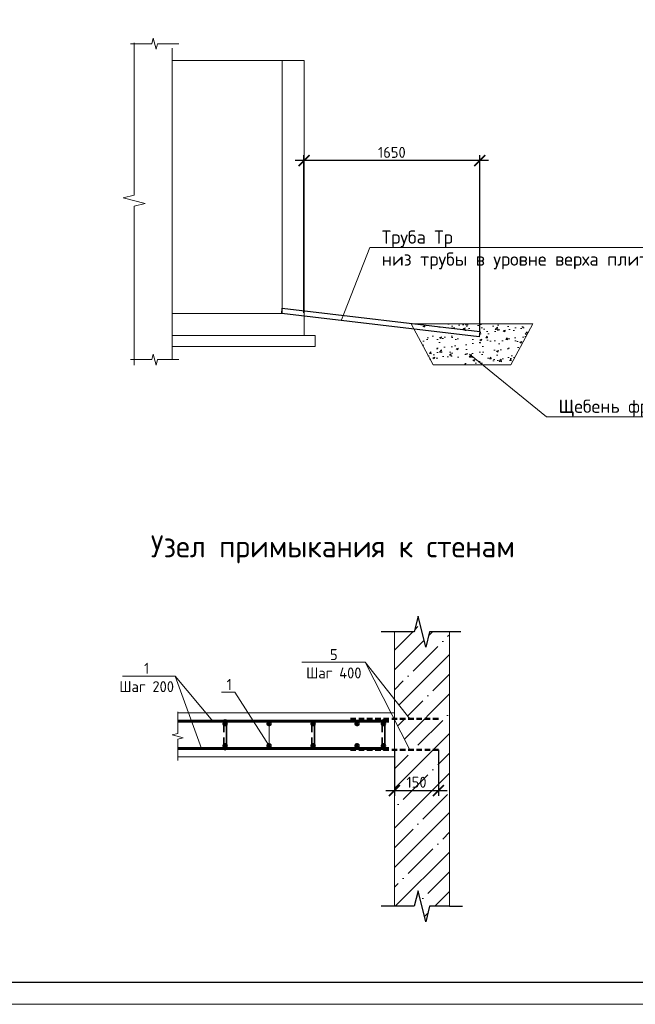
# Model space of a CAD drawing. Header units: millimetres. Extents: x 130535 to 3472113, y -231620 to 121434.
# Tile 20 of 133: x 366028 to 380023, y -231620 to -209245. Entities that reach past the tile are written whole.
import ezdxf
from ezdxf import colors
from ezdxf.entities.mleader import LeaderData, LeaderLine
from ezdxf.enums import TextEntityAlignment as Align
from ezdxf.math import Vec2, Vec3

# ---------------------------------------------------------------- set-up
doc = ezdxf.new("R2010")
doc.units = ezdxf.units.MM
doc.linetypes.add('DASHED2', pattern=[0.375, 0.25, -0.125])
doc.layers.get('DEFPOINTS').update_dxf_attribs({"color": 1, "lineweight": 0})
for name, color, linetype in [('ИЗМ', 3, 'Continuous'), ('Колонны', 7, 'Continuous'), ('ТОЛСТЫЕ_ОСНОВНЫЕ', 6, 'Continuous')]:
    doc.layers.add(name, color=color, linetype=linetype)
for name, color, linetype, lineweight in [('Основная 0.35', 200, 'Continuous', 35), ('Основная 0.60', 142, 'Continuous', 60), ('РАЗМЕРЫ', 1, 'Continuous', 9), ('Символы 0.20', 1, 'Continuous', 20), ('Тонкая', 81, 'Continuous', 20), ('Тонкая 0.20', 30, 'Continuous', 20), ('ТОНКИЕ', 7, 'Continuous', 9), ('штриховка', 7, 'Continuous', 18)]:
    doc.layers.add(name, color=color, linetype=linetype, lineweight=lineweight)
doc.styles.add('GOST-2.304_Type-B', font='GOST_Common.ttf')
doc.styles.add('ГОСТ', font='isocpeur.TTF')
doc.dimstyles.new('СПДС', dxfattribs={"dimscale": 100, "dimtxt": 2.5, "dimasz": 2.5, "dimexe": 1.25, "dimexo": 0, "dimtad": 1, "dimdec": 0, "dimtxsty": 'GOST-2.304_Type-B', "dimblk": 'ARCHTICK', "dimcen": 2.5, "dimdle": 2, "dimadec": 0, "dimazin": 2, "dimtfac": 0.75, "dimtdec": 0, "dimtmove": 1, "dimatfit": 3, "dimfxl": 1, "dimtolj": 1, "dimarcsym": 1})

# ---------------------------------------------------------------- blocks, each defined once
blk = doc.blocks.new('*U5')
at = {"layer": 'ТОЛСТЫЕ_ОСНОВНЫЕ', "color": 6}
blk.add_lwpolyline([(20, 5), (589, 5), (589, 415), (20, 415)], close=True, dxfattribs=at)
at = {"layer": 'ТОНКИЕ'}
blk.add_lwpolyline([(0, 0), (594, 0), (594, 420), (0, 420)], close=True, dxfattribs=at)
blk = doc.blocks.new('_ArchTick')
at = {"color": 0, "linetype": 'ByBlock', "const_width": 0.15}
blk.add_lwpolyline([(-0.5, -0.5), (0.5, 0.5)], dxfattribs=at)
blk = doc.blocks.new('*D797')
at = {"layer": 'DEFPOINTS', "color": 0, "linetype": 'Continuous', "lineweight": 0, "transparency": 16777216}
for p in [(372491, -212448), (372491, -215906), (376485, -216328)]:
    blk.add_point(p, dxfattribs=at)
at = {"layer": 'РАЗМЕРЫ', "color": 0, "linetype": 'Continuous', "lineweight": -2, "transparency": 16777216}
for p, q in [((372491, -215906), (372491, -212323)), ((376485, -216328), (376485, -212323)), ((376685, -212448), (372291, -212448))]:
    blk.add_line(p, q, dxfattribs=at)
at = {"layer": 'РАЗМЕРЫ', "color": 0, "linetype": 'Continuous', "lineweight": -2, "transparency": 16777216, "xscale": 250, "yscale": 250, "zscale": 250, "rotation": 180}
blk.add_blockref('_ArchTick', (372491, -212448), dxfattribs=at)
at = {"layer": 'РАЗМЕРЫ', "color": 0, "linetype": 'Continuous', "lineweight": -2, "transparency": 16777216, "xscale": 250, "yscale": 250, "zscale": 250}
blk.add_blockref('_ArchTick', (376485, -212448), dxfattribs=at)
at = {"layer": 'РАЗМЕРЫ', "color": 0, "linetype": 'Continuous', "lineweight": 0, "transparency": 16777216, "insert": (374488, -212260), "char_height": 250, "attachment_point": 5, "style": 'GOST-2.304_Type-B'}
blk.add_mtext('\\A1;1650', dxfattribs=at)
blk = doc.blocks.new('_None')
blk = doc.blocks.new('*D768')
at = {"layer": 'DEFPOINTS', "color": 0, "linetype": 'Continuous', "lineweight": 0, "transparency": 16777216}
for p in [(374548, -225835), (375548, -225835), (375548, -226761)]:
    blk.add_point(p, dxfattribs=at)
at = {"layer": 'РАЗМЕРЫ', "color": 0, "linetype": 'Continuous', "lineweight": -2, "transparency": 16777216}
for p, q in [((374548, -225835), (374548, -226886)), ((375548, -225835), (375548, -226886)), ((374348, -226761), (375748, -226761))]:
    blk.add_line(p, q, dxfattribs=at)
at = {"layer": 'РАЗМЕРЫ', "color": 0, "linetype": 'Continuous', "lineweight": -2, "transparency": 16777216, "xscale": 250, "yscale": 250, "zscale": 250, "rotation": 180}
blk.add_blockref('_ArchTick', (374548, -226761), dxfattribs=at)
at = {"layer": 'РАЗМЕРЫ', "color": 0, "linetype": 'Continuous', "lineweight": -2, "transparency": 16777216, "xscale": 250, "yscale": 250, "zscale": 250}
blk.add_blockref('_ArchTick', (375548, -226761), dxfattribs=at)
at = {"layer": 'РАЗМЕРЫ', "color": 0, "linetype": 'Continuous', "lineweight": 0, "transparency": 16777216, "insert": (375048, -226574), "char_height": 250, "attachment_point": 5, "style": 'GOST-2.304_Type-B'}
blk.add_mtext('\\A1;150', dxfattribs=at)

msp = doc.modelspace()

# ---------------------------------------------------------------- hatches: boundary and pattern name
at = {"layer": 'Колонны', "linetype": 'Continuous', "lineweight": 0}
h = msp.add_hatch(dxfattribs=at)
h.set_pattern_fill('AR-CONC', color=256, scale=2.5)
h.set_pattern_definition([(50, (671123.8, 302883.6), (455.46167, -39.84771), [47.625, -523.875]), (355, (671123.8, 302883.6), (-88.10855, 477.6421), [38.1, -419.10146]), (100.451445, (671161.75, 302880.27), (367.35312, 437.79438), [40.47502, -445.2256]), (46.1842, (671123.8, 303010.6), (677.6976, -105.1058), [71.4375, -785.8125]), (96.63556, (671180.27, 303001.83), (593.5103, 618.5653), [60.71256, -667.839]), (351.18415, (671123.8, 303010.6), (593.5103, 618.5653), [57.1499, -628.6493]), (21, (671187.3, 302978.84), (379.03598, -255.663), [47.625, -523.875]), (326, (671187.3, 302978.84), (154.50507, 460.4699), [38.1, -419.1]), (71.451445, (671218.9, 302957.54), (533.54105, 204.80692), [40.47502, -445.22484]), (37.5, (671123.79, 302883.6), (7.72151, 211.387597), [0, -414.02, 0, -425.45, 0, -420.6875]), (7.5, (671123.8, 302883.6), (167.04916, 250.45144), [0, -242.57, 0, -404.495, 0, -160.3375]), (327.5, (670982.19, 302883.6), (338.97649, -14.32186), [0, -158.75, 0, -495.3, 0, -657.225]), (317.5, (670918.7, 302883.6), (370.32295, 63.56623), [0, -206.375, 0, -328.93, 0, -466.725])])
h.paths.add_polyline_path([(375017.5, -216330.3), (376471.6, -216502.2), (376484.9, -216377.9), (374945.5, -216195.9), (374924.5, -216156.8), (377689.9, -216156.8), (377189.9, -217090), (375424.5, -217090)])
at = {"layer": 'штриховка', "linetype": 'Continuous', "lineweight": 0}
h = msp.add_hatch(dxfattribs=at)
h.set_pattern_fill('ANSI35', color=256, scale=100)
h.set_pattern_definition([(45, (-210767.5, -100794.7), (-449.0128, 449.0128), []), (45, (-210318.5, -100794.7), (-449.0128, 449.0128), [793.75, -158.75, 0, -158.75])])
h.paths.add_polyline_path([(374547.7, -225993.4), (374547.7, -225993.4), (374547.7, -225835.2), (374895.7, -225835.2), (374547.7, -225152.1), (374547.7, -225132.7), (374895.7, -225132.7), (374547.7, -224691.1), (374547.7, -223153.4), (374997.7, -223153.4), (375085.2, -222803.4), (375260.2, -223503.4), (375347.7, -223153.4), (375797.7, -223153.4), (375797.7, -229393.4), (375347.7, -229393.4), (375260.2, -229743.4), (375085.2, -229043.4), (374997.7, -229393.4), (374547.7, -229393.4)])

# ---------------------------------------------------------------- linework, layer by layer
at = {"color": 0, "linetype": 'ByBlock', "lineweight": -2}
for p, q in [((374547.7, -223153.4), (374247.7, -223153.4)), ((374997.7, -223153.4), (374547.7, -223153.4)), ((376059.1, -223153.4), (375347.7, -223153.4)), ((374547.7, -229393.4), (374247.7, -229393.4)), ((374997.7, -229393.4), (374547.7, -229393.4)), ((375797.7, -229393.4), (375347.7, -229393.4)), ((375797.7, -229393.4), (376097.7, -229393.4))]:
    msp.add_line(p, q, dxfattribs=at)
at = {"linetype": 'DASHED2', "lineweight": 50, "ltscale": 500}
for p, q in [((373547.7, -225132.7), (375547.7, -225132.7)), ((373547.7, -225835.2), (375547.7, -225835.2))]:
    msp.add_line(p, q, dxfattribs=at)
at = {"linetype": 'ByBlock', "lineweight": 20, "ltscale": 0.5}
msp.add_lwpolyline([(368628, -209771), (368628, -213233.5), (368378, -213296), (368878, -213421), (368628, -213483.5), (368628, -217096)], dxfattribs=at)
at = {"color": 0, "linetype": 'ByBlock', "lineweight": -2}
for points in [[(375347.7, -223153.4), (375260.2, -223503.4), (375085.2, -222803.4), (374997.7, -223153.4)], [(375347.7, -229393.4), (375260.2, -229743.4), (375085.2, -229043.4), (374997.7, -229393.4)]]:
    msp.add_lwpolyline(points, dxfattribs=at)
at = {"layer": 'ИЗМ', "linetype": 'Continuous', "lineweight": 30}
msp.add_lwpolyline([(371998.1, -215797.9), (376484.9, -216328.2), (376471.6, -216452.5), (371984.8, -215922.2), (371998.1, -215797.9)], dxfattribs=at)
at = {"layer": 'ИЗМ', "linetype": 'Continuous', "lineweight": 0}
msp.add_lwpolyline([(377689.9, -216156.8), (374924.5, -216156.8), (375424.5, -217090), (377189.9, -217090)], close=True, dxfattribs=at)
at = {"layer": 'Основная 0.35'}
for p, q in [((370667.7, -225183.4), (370667.7, -225433.4)), ((370727.7, -225183.4), (370727.7, -225803.4)), ((372667.7, -225183.4), (372667.7, -225433.4)), ((372727.7, -225183.4), (372727.7, -225803.4)), ((374267.7, -225183.4), (374267.7, -225433.4)), ((374327.7, -225183.4), (374327.7, -225803.4)), ((370667.7, -225803.4), (370667.7, -225553.4)), ((372667.7, -225803.4), (372667.7, -225553.4)), ((374267.7, -225803.4), (374267.7, -225553.4))]:
    msp.add_line(p, q, dxfattribs=at)
for centre, start, end in [((370697.7, -225183.4), 0, 180), ((374297.7, -225183.4), 0, 180), ((370697.7, -225803.4), 180, 0), ((374297.7, -225803.4), 180, 0)]:
    msp.add_arc(centre, 30, start, end, dxfattribs=at)
at = {"layer": 'Основная 0.60'}
for p, q in [((369620.3, -225183.4), (374422.7, -225183.4)), ((369620.3, -225803.4), (374422.7, -225803.4))]:
    msp.add_line(p, q, dxfattribs=at)
for centre in [(370697.7, -225243.4), (371697.7, -225243.4), (372697.7, -225243.4), (373697.7, -225243.4), (374297.7, -225243.4), (370697.7, -225743.4), (371697.7, -225743.4), (372697.7, -225743.4), (373697.7, -225743.4), (374297.7, -225743.4)]:
    msp.add_circle(centre, 30, dxfattribs=at)
at = {"layer": 'РАЗМЕРЫ', "linetype": 'Continuous', "lineweight": 0}
for p, q in [((373883.6, -223848.6), (374895.7, -225835.2)), ((369561.8, -224159.7), (370162.2, -225803.4))]:
    msp.add_line(p, q, dxfattribs=at)
at = {"layer": 'Символы 0.20'}
for points in [[(369561.8, -224159.7), (368367.1, -224159.7)], [(370420.8, -225183.4), (369561.8, -224159.7)]]:
    msp.add_lwpolyline(points, dxfattribs=at)
at = {"layer": 'Тонкая'}
for points in [[(368543.6, -209790.4), (368618.6, -209790.4), (369033.4, -209790.4), (369064.6, -209665.4), (369127.1, -209915.4), (369158.4, -209790.4), (369573.1, -209790.4), (369648.1, -209790.4)], [(368543.6, -216968), (368618.6, -216968), (369033.4, -216968), (369064.6, -216843), (369127.1, -217093), (369158.4, -216968), (369573.1, -216968), (369648.1, -216968)], [(369620.3, -226081.7), (369620.3, -226006.7), (369620.3, -225591.9), (369745.3, -225560.7), (369495.3, -225498.2), (369620.3, -225466.9), (369620.3, -225052.1), (369620.3, -224977.1)]]:
    msp.add_lwpolyline(points, dxfattribs=at)
at = {"layer": 'Тонкая 0.20'}
for p, q in [((369491.4, -209896), (369491.4, -216968)), ((371991.4, -210172.2), (369491.4, -210172.2)), ((371991.4, -210172.2), (372491.4, -210172.2)), ((371991.4, -215909.7), (371991.4, -210172.2)), ((372491.4, -210172.2), (372491.4, -215909.7)), ((371991.4, -215922.2), (371991.4, -212839.9)), ((372491.4, -212839.9), (372491.4, -216422.2)), ((369491.4, -215922.2), (371991.4, -215922.2)), ((372741.4, -216422.2), (369491.4, -216422.2)), ((372741.4, -216422.2), (372741.4, -216672.2)), ((372741.4, -216672.2), (369491.4, -216672.2))]:
    msp.add_line(p, q, dxfattribs=at)
at = {"layer": 'Тонкая 0.20', "ltscale": 6}
for p, q in [((374547.7, -229393.4), (374547.7, -223153.4)), ((375797.7, -223153.4), (375797.7, -229393.4))]:
    msp.add_line(p, q, dxfattribs=at)
at = {"layer": 'Тонкая 0.20'}
for points in [[(374547.7, -224993.4), (369620.3, -224993.4)], [(369620.3, -225993.4), (374547.7, -225993.4), (374547.7, -224993.4)]]:
    msp.add_lwpolyline(points, dxfattribs=at)

# ---------------------------------------------------------------- block references
at = {"xscale": 100, "yscale": 100, "zscale": 100}
msp.add_blockref('*U5', (344595.6, -231619.8), dxfattribs=at)

# ---------------------------------------------------------------- texts
at = {"layer": 'Символы 0.20', "insert": (368914.7, -223859.7), "char_height": 250, "attachment_point": 2, "style": 'GOST-2.304_Type-B'}
msp.add_mtext('1\\PШаг 200', dxfattribs=at)
at = {"layer": 'ТОНКИЕ', "linetype": 'Continuous', "lineweight": 0, "style": 'GOST-2.304_Type-B'}
msp.add_text('Узел примыкания к стенам', height=500, dxfattribs=at).set_placement((373146.6, -221213.4), align=Align.MIDDLE_CENTER)

# ---------------------------------------------------------------- dimensions: what is measured, and where the dimension line sits
at = {"layer": 'РАЗМЕРЫ', "color": 3, "linetype": 'Continuous', "lineweight": 0}
dim = msp.add_linear_dim(base=(372491.4, -212447.6), p1=(376484.9, -216328.2), p2=(372491.4, -215905.9), angle=180, text='1650', dimstyle='СПДС', override={"dimlfac": 0.2}, dxfattribs=at)
dim.commit()
dim.dimension.update_dxf_attribs({"geometry": '*D797', "text_midpoint": (374488.1, -212260.1)})
at = {"layer": 'РАЗМЕРЫ', "linetype": 'Continuous', "lineweight": 0}
dim = msp.add_linear_dim(base=(375547.7, -226761.4), p1=(374547.7, -225835.2), p2=(375547.7, -225835.2), text='150', dimstyle='СПДС', dxfattribs=at)
dim.commit()
dim.dimension.update_dxf_attribs({"geometry": '*D768', "text_midpoint": (375047.7, -226573.9)})

# ---------------------------------------------------------------- leaders
at = {"layer": 'Символы 0.20', "ltscale": 100}
ml = msp.add_multileader_mtext('Standard', dxfattribs=at)
ml.set_content('Труба Тр\\Pниз трубы в уровне верха плиты', color=256, style='ГОСТ')
ml.set_leader_properties(color=256, linetype='ByLayer', lineweight=-1)
ml.set_arrow_properties(name='NONE')
ml.build(insert=Vec2(0, 0))
ml.multileader.update_dxf_attribs({"text_left_attachment_type": 6, "text_right_attachment_type": 6, "dogleg_length": 2.5, "arrow_head_size": 45, "scale": 100})
ctx = ml.context
ctx.base_point, ctx.scale, ctx.char_height, ctx.arrow_head_size, ctx.landing_gap_size, ctx.plane_origin = Vec3(374236, -214425.6), 100, 300, 45, 22.5, Vec3(368339.5, -217736.1)
ctx.left_attachment, ctx.right_attachment = 6, 6
notes = []
notes.append((ctx, [(1, (1, 1, 0), (373986, -214425.6), (1, 0), 250, [(0, [(373346.6, -216065.9)], 0, [])])]))
ctx.mtext.insert, ctx.mtext.width, ctx.mtext.flow_direction = Vec3(374258.5, -214035.6), 6442.783, 5
ml = msp.add_multileader_mtext('Standard', dxfattribs=at)
ml.set_content('Щебень фр.20-40', color=256, style='ГОСТ')
ml.set_leader_properties(color=256, linetype='ByLayer', lineweight=-1)
ml.set_arrow_properties(name='NONE')
ml.build(insert=Vec2(0, 0))
ml.multileader.update_dxf_attribs({"text_left_attachment_type": 6, "text_right_attachment_type": 6, "dogleg_length": 2.5, "arrow_head_size": 45, "scale": 100})
ctx = ml.context
ctx.base_point, ctx.scale, ctx.char_height, ctx.arrow_head_size, ctx.landing_gap_size, ctx.plane_origin = Vec3(378255, -218269.3), 100, 300, 45, 22.5, Vec3(372358.5, -221579.7)
ctx.left_attachment, ctx.right_attachment = 6, 6
notes.append((ctx, [(1, (1, 1, 0), (378005, -218269.3), (1, 0), 250, [(0, [(376254, -216842.8)], 0, [])])]))
ctx.mtext.insert, ctx.mtext.width, ctx.mtext.flow_direction = Vec3(378277.5, -217879.3), 2129.129, 5
at = {"layer": 'Символы 0.20'}
ml = msp.add_multileader_mtext('Standard', dxfattribs=at)
ml.set_content('5\\PШаг 400', color=256, style='GOST-2.304_Type-B')
ml.set_leader_properties(color=256, linetype='ByLayer', lineweight=-1)
ml.set_arrow_properties(name='NONE')
ml.build(insert=Vec2(0, 0))
ml.multileader.update_dxf_attribs({"text_left_attachment_type": 6, "text_right_attachment_type": 6, "dogleg_length": 1, "arrow_head_size": 18, "scale": 20})
ctx = ml.context
ctx.base_point, ctx.scale, ctx.char_height, ctx.arrow_head_size, ctx.landing_gap_size, ctx.plane_origin = Vec3(372555, -223848.6), 20, 250, 18, 9, Vec3(375029.1, -223724)
ctx.left_attachment, ctx.right_attachment, ctx.text_align_type = 6, 6, 1
notes.append((ctx, [(0, (1, 1, 0), (373883.6, -223848.6), (-1, 0), 100, [(0, [(374895.7, -225132.7)], 0, [])])]))
ctx.mtext.insert, ctx.mtext.alignment, ctx.mtext.flow_direction = Vec3(373169.3, -223548.6), 2, 5
ml = msp.add_multileader_mtext('Standard', dxfattribs=at)
ml.set_content('1', color=256, style='GOST-2.304_Type-B')
ml.set_leader_properties(color=256, linetype='ByLayer', lineweight=-1)
ml.set_arrow_properties(name='NONE')
ml.build(insert=Vec2(0, 0))
ml.multileader.update_dxf_attribs({"text_left_attachment_type": 6, "text_right_attachment_type": 6, "dogleg_length": 1, "arrow_head_size": 18, "scale": 20})
ctx = ml.context
ctx.base_point, ctx.scale, ctx.char_height, ctx.arrow_head_size, ctx.landing_gap_size, ctx.plane_origin = Vec3(370723.1, -224527.5), 20, 250, 18, 9, Vec3(373164.5, -220373.4)
ctx.left_attachment, ctx.right_attachment = 6, 6
notes.append((ctx, [(0, (1, 1, 0), (370916.1, -224527.5), (-1, 0), 100, [(1, [(371697.7, -225243.4), (371697.7, -225743.4)], 0, [])])]))
ctx.mtext.insert, ctx.mtext.width, ctx.mtext.flow_direction = Vec3(370732.1, -224227.5), 28.429, 5
for ctx, leaders in notes:
    for number, flags, end, landing, length, lines in leaders:
        leader = LeaderData()
        leader.index, (leader.has_last_leader_line, leader.has_dogleg_vector, leader.attachment_direction) = number, flags
        leader.last_leader_point, leader.dogleg_vector, leader.dogleg_length = Vec3(end), Vec3(landing), length
        for number, points, colour, breaks in lines:
            line = LeaderLine()
            line.index, line.vertices, line.color, line.breaks = number, Vec3.list(points), colors.encode_raw_color(colour), breaks
            leader.lines.append(line)
        ctx.leaders.append(leader)

doc.saveas('drawing.dxf')
